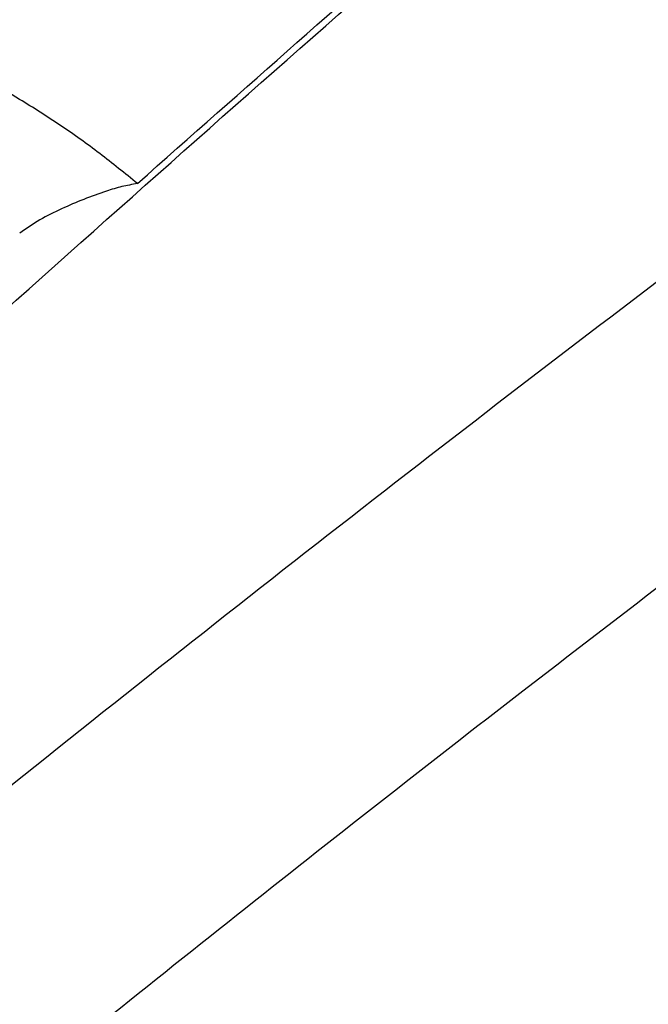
# Model space of a CAD drawing. Header units: millimetres. Extents: x -0.387 to 0.594, y -0.166 to 0.447.
# Tile 83 of 109: x 0.484 to 0.497, y -0.029 to -0.009. Entities that reach past the tile are written whole.
import ezdxf

# ---------------------------------------------------------------- set-up
doc = ezdxf.new("R2010")
doc.units = ezdxf.units.MM
doc.layers.add('FORMAT', color=7, linetype='Continuous')

msp = doc.modelspace()

# ---------------------------------------------------------------- linework, layer by layer
at = {"layer": 'FORMAT', "color": 7, "linetype": 'Continuous', "lineweight": 25}
for points, knots in [([(0.446873, -0.056805), (0.449091, -0.05474), (0.453575, -0.050564), (0.460378, -0.044448), (0.467271, -0.038414), (0.474205, -0.032523), (0.481171, -0.026777), (0.488164, -0.021181), (0.495183, -0.015734), (0.502231, -0.010436), (0.510902, -0.004131), (0.521209, 0.003042), (0.533175, 0.010882), (0.545191, 0.018307), (0.553221, 0.022862), (0.557238, 0.025141)], [0, 0, 0, 0, 0.0622011, 0.1257859, 0.1893966, 0.2530847, 0.3167988, 0.3803836, 0.4439939, 0.5076815, 0.5713951, 0.6782397, 0.7852056, 0.8925407, 1, 1, 1, 1]), ([(0.557831, 0.019816), (0.555534, 0.018521), (0.550858, 0.015883), (0.543804, 0.011696), (0.536669, 0.007302), (0.529539, 0.002736), (0.522421, -0.001993), (0.515322, -0.006881), (0.50824, -0.011928), (0.501175, -0.017137), (0.492762, -0.023545), (0.483024, -0.031273), (0.471991, -0.040475), (0.46102, -0.050037), (0.453786, -0.056721), (0.450166, -0.060064)], [0, 0, 0, 0, 0.062973, 0.128199, 0.193452, 0.258786, 0.324147, 0.389373, 0.454626, 0.51996, 0.585321, 0.68872, 0.792227, 0.896059, 1, 1, 1, 1]), ([(0.46474, -0.012791), (0.466063, -0.012046), (0.470032, -0.009813), (0.476586, -0.006081), (0.483983, -0.001832), (0.490934, 0.00218), (0.495283, 0.004678), (0.497457, 0.005927)], [0, 0, 0, 0, 0.119232, 0.357698, 0.596198, 0.798093, 1, 1, 1, 1]), ([(0.464396, -0.018379), (0.469311, -0.01514), (0.479142, -0.00866), (0.490772, -0.001294), (0.497484, 0.002858), (0.499266, 0.00396)], [0, 0, 0, 0, 0.423364, 0.846858, 1, 1, 1, 1]), ([(0.486655, -0.012675), (0.48872, -0.010847), (0.492838, -0.007202), (0.496954, -0.003667), (0.499005, -0.001906)], [0, 0, 0, 0, 0.501672, 1, 1, 1, 1]), ([(0.46514, -0.032648), (0.46812, -0.029831), (0.474083, -0.024197), (0.48273, -0.016324), (0.491065, -0.008914), (0.496402, -0.004323), (0.499071, -0.002027)], [0, 0, 0, 0, 0.264083, 0.528364, 0.764111, 1, 1, 1, 1]), ([(0.486655, -0.012675), (0.486413, -0.012478), (0.485931, -0.012083), (0.485166, -0.011539), (0.484265, -0.010965), (0.483215, -0.010379), (0.482402, -0.010019), (0.481994, -0.009839)], [0, 0, 0, 0, 0.1718814, 0.3437619, 0.5159168, 0.7575864, 1, 1, 1, 1]), ([(0.486655, -0.012675), (0.486554, -0.012693), (0.486351, -0.012728), (0.486004, -0.012835), (0.485611, -0.012977), (0.485179, -0.013164), (0.484749, -0.013372), (0.484498, -0.013549), (0.484371, -0.013639)], [0, 0, 0, 0, 0.119163, 0.241461, 0.426457, 0.612792, 0.80453, 1, 1, 1, 1])]:
    msp.add_open_spline(points, degree=3, knots=knots, dxfattribs=at)

doc.saveas('drawing.dxf')
